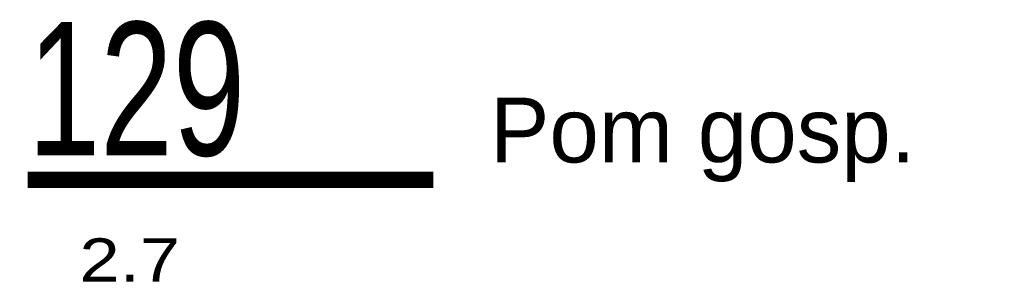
# Model space of a CAD drawing. Header units: millimetres. Extents: x 14495 to 271441, y -21035 to 2232.
# Tile 146 of 227: x 85033 to 85216, y 920 to 969. Entities that reach past the tile are written whole.
import ezdxf
from ezdxf.enums import TextEntityAlignment as Align

# ---------------------------------------------------------------- set-up
doc = ezdxf.new("R2010")
doc.units = ezdxf.units.MM
doc.layers.add('A-POW', color=2, linetype='Continuous', plot=False)
doc.layers.add('A-POW-NR', color=1, linetype='Continuous')
doc.styles.add('ARIAL1_2', font='arial.ttf', dxfattribs={"width": 1.2})
doc.styles.add('arialce', font='ARIALN.TTF')
doc.styles.add('switz721ltexbt', font='swissel.ttf')

# ---------------------------------------------------------------- blocks, each defined once
blk = doc.blocks.new('POW')
at = {"const_width": 5}
blk.add_lwpolyline([(125.32, 0), (0, 0)], dxfattribs=at)
at = {"style": 'switz721ltexbt'}
blk.add_attdef('001', (-1.78, 12.35), '', height=41.18, dxfattribs=at)

msp = doc.modelspace()

# ---------------------------------------------------------------- block references
at = {"layer": 'A-POW-NR'}
ref = msp.add_blockref('POW', (85034.71, 939.35), dxfattribs=dict(at, xscale=0.6, yscale=0.6, zscale=0.6))
ref.add_attrib('88,88', '2.7', dxfattribs={"layer": 'A-POW', "height": 8, "style": 'ARIAL1_2', "width": 1.2}).set_placement((85062.93, 920.5), align=Align.RIGHT)
ref.add_attrib('POKOJ', 'Pom gosp.', (85120.39, 942.56), dxfattribs={"layer": 'A-POW', "height": 12, "style": 'arialce', "width": 1.2})
ref.add_attrib('001', '129', (85034.71, 943.86), dxfattribs={"layer": '0', "height": 24.71, "style": 'switz721ltexbt', "width": 0.7})

doc.saveas('drawing.dxf')
